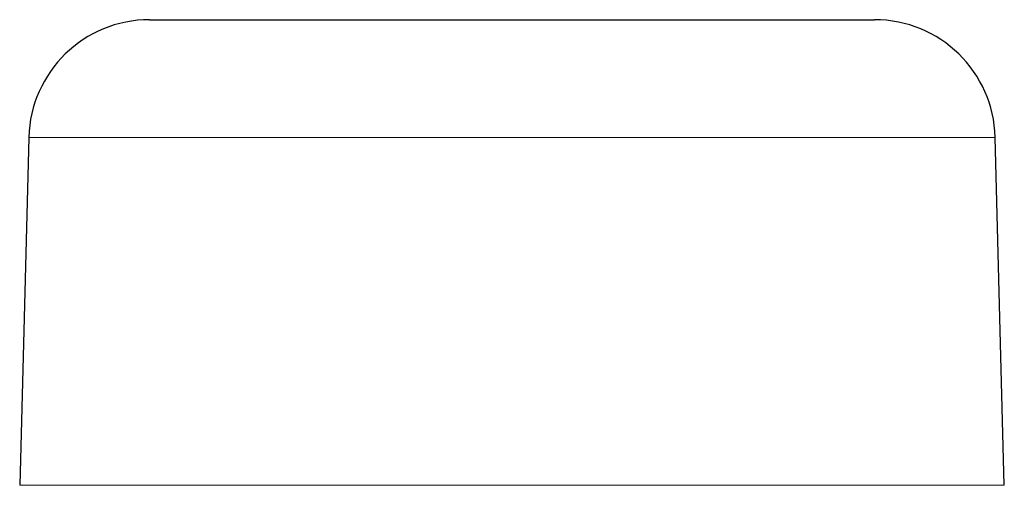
# Model space of a CAD drawing. Header units: millimetres. Extents: x 8 to 831, y 12 to 489.
# Tile 87 of 88: x 757 to 777, y 435 to 445. Entities that reach past the tile are written whole.
import ezdxf

# ---------------------------------------------------------------- set-up
doc = ezdxf.new("R2010")
doc.units = ezdxf.units.MM

msp = doc.modelspace()

# ---------------------------------------------------------------- linework, layer by layer
at = {"color": 7, "linetype": 'Continuous', "lineweight": 30}
for p, q in [((759.257, 444.802), (774.257, 444.802)), ((756.757, 442.367), (756.569, 435.167)), ((776.944, 435.167), (776.756, 442.367))]:
    msp.add_line(p, q, dxfattribs=at)
at = {"color": 252, "linetype": 'Continuous', "lineweight": 0}
for p, q in [((756.757, 442.367), (776.756, 442.367)), ((756.569, 435.167), (776.944, 435.167))]:
    msp.add_line(p, q, dxfattribs=at)
at = {"color": 7, "linetype": 'Continuous', "lineweight": 30}
for centre, start, end in [((759.257, 442.302), 90, 178.5), ((774.257, 442.302), 1.5, 90)]:
    msp.add_arc(centre, 2.5, start, end, dxfattribs=at)

doc.saveas('drawing.dxf')
